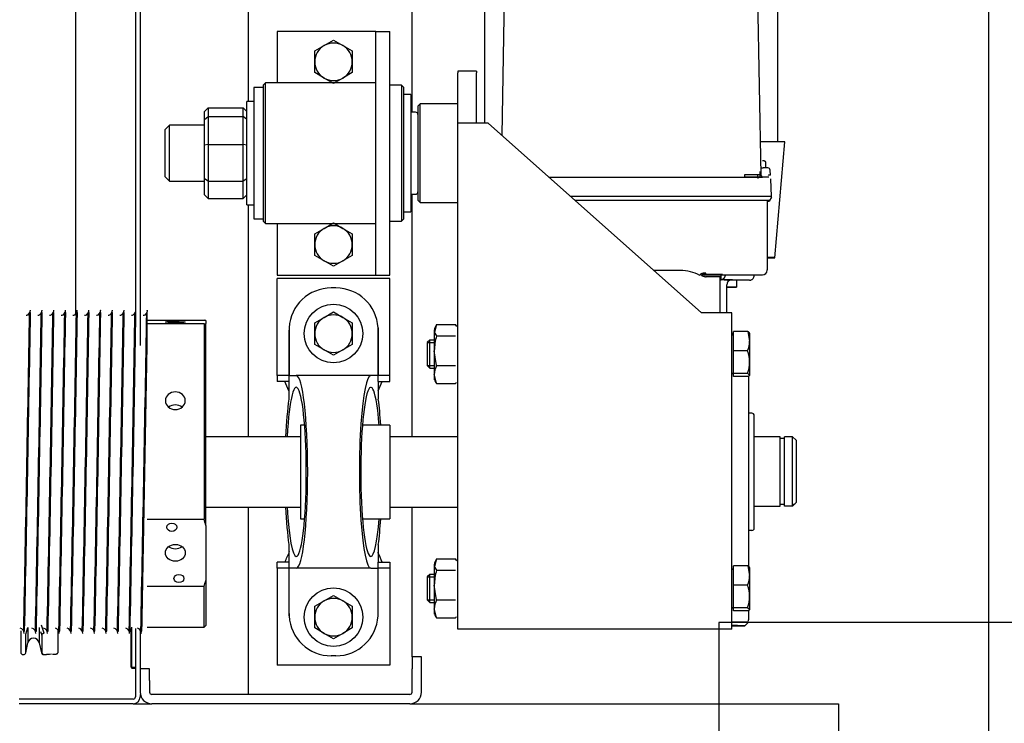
# Model space of a CAD drawing. Header units: centimetres. Extents: x 0 to 55409, y -2708 to 14680.
# Tile 146 of 215: x 51025 to 51067, y 4534 to 4564. Entities that reach past the tile are written whole.
import ezdxf

# ---------------------------------------------------------------- set-up
doc = ezdxf.new("R2010")
doc.units = ezdxf.units.CM
doc.header["$LTSCALE"] = 0.01
doc.linetypes.add('Ciągłe', pattern=[0])
doc.layers.add('A-konstrukcja', color=7, linetype='Continuous')
doc.layers.add('CKSCIANY_WIDOK', color=7, linetype='Ciągłe')
doc.layers.add('CKPOM_POWIERZ', color=1, linetype='Continuous', plot=False)

# ---------------------------------------------------------------- blocks, each defined once
blk = doc.blocks.new('A$7E8814B27261F1')
at = {"color": 7, "linetype": 'Continuous'}
for p, q in [((200, 301), (200, 349.66)), ((202, 301), (202, 349.66)), ((229.95, 349), (222, 349)), ((231.1, 349), (229.95, 349)), ((221, 348), (221, 347.81)), ((221.8, 346.83), (226.02, 345.95)), ((221.8, 346.83), (229.79, 346.83)), ((232.64, 345.95), (226.02, 345.95)), ((229.79, 346.83), (232.64, 345.95)), ((231.1, 347.69), (230.73, 347.81)), ((231, 347.71), (231, 347.3)), ((367, 344.8), (367, 345.21)), ((226.02, 341.05), (221.8, 340.17)), ((232.64, 341.05), (226.02, 341.05)), ((230.85, 340.49), (229.28, 340)), ((231, 342.71), (231, 342.3)), ((221, 339.19), (221, 338)), ((222.39, 340), (222.1, 340)), ((229.32, 340), (222.39, 340)), ((230.16, 339), (233.52, 340.07)), ((231, 337.71), (231, 337.3)), ((367, 339.8), (367, 340.21)), ((222.23, 333), (222.39, 333)), ((222.39, 333), (231.33, 333)), ((231, 332.71), (231, 332.3)), ((367, 334.8), (367, 335.22)), ((231, 327.72), (231, 327.3)), ((367, 329.8), (367, 330.22)), ((366.58, 325.5), (636.73, 325.5)), ((367, 324.8), (367, 325.22)), ((231, 322.72), (231, 322.3)), ((367, 319.8), (367, 320.22)), ((231, 317.72), (231, 317.3)), ((367, 314.8), (367, 315.22)), ((231, 312.72), (231, 312.3)), ((231, 307.72), (231, 307.31)), ((367, 309.8), (367, 310.22)), ((231, 302.72), (231, 302.31)), ((367, 304.8), (367, 305.22)), ((200, 301), (200, 293)), ((232.13, 300), (203, 300)), ((215.8, 302), (215.3, 301.5)), ((215.3, 301.5), (215.7, 301.5)), ((215.3, 301.5), (215.3, 300)), ((216.2, 302), (215.7, 301.5)), ((215.7, 301.5), (232.7, 301.5)), ((215.7, 301.5), (215.7, 300)), ((216.2, 302), (215.8, 302)), ((232.2, 302), (216.2, 302)), ((367, 299.81), (367, 300.22)), ((636.73, 300), (367, 300)), ((204, 298), (203, 298)), ((203, 298), (203, 297.58)), ((204, 298), (204, 297.9)), ((210, 298), (205, 298)), ((215, 298), (210, 298)), ((215, 294), (215, 298)), ((231.46, 298), (215, 298)), ((231, 297.72), (231, 297.31)), ((232.75, 295), (232.75, 285.82)), ((250.04, 270.75), (250.04, 295)), ((278.85, 295), (278.85, 270.75)), ((554, 298), (353, 298)), ((354.75, 295), (367, 295)), ((362.13, 270.75), (362.13, 295)), ((363.73, 295), (363.73, 270.75)), ((367, 295), (367, 295.22)), ((200, 183), (200, 293)), ((204, 183), (204, 293)), ((210, 294), (205, 294)), ((210, 294), (215, 294)), ((425, 287.5), (423, 285.5)), ((445, 287.5), (425, 287.5)), ((447, 285.5), (445, 287.5)), ((423, 285.5), (447, 285.5)), ((423, 285.5), (423, 270.5)), ((447, 270.5), (447, 285.5)), ((232.75, 280.15), (232.75, 270.75)), ((232.75, 270.75), (250.04, 270.75)), ((232.75, 270.75), (233.5, 270)), ((252.71, 270), (233.5, 270)), ((276.18, 270), (252.71, 270)), ((276.18, 270), (362.28, 270)), ((362.13, 270.75), (278.85, 270.75)), ((284, 270), (284, 229.6)), ((314, 229.6), (314, 270)), ((363.58, 270), (362.28, 270)), ((415.65, 269), (417.25, 270.5)), ((415.65, 269), (415.65, 254)), ((423.11, 269), (415.65, 269)), ((417.25, 270.5), (424.06, 270.5)), ((423.11, 269), (424.06, 270.5)), ((423.11, 269), (423.11, 254)), ((438.69, 269), (423.11, 269)), ((424.06, 270.5), (438.43, 270.5)), ((438.43, 270.5), (449.39, 270.5)), ((438.69, 269), (438.43, 270.5)), ((438.69, 269), (438.69, 254)), ((450.71, 269), (438.69, 269)), ((449.39, 270.5), (452.75, 270.5)), ((449.39, 270.5), (450.71, 269)), ((450.71, 269), (450.71, 254)), ((454.35, 269), (450.71, 269)), ((452.75, 270.5), (454.35, 269)), ((454.35, 269), (454.35, 254)), ((413, 252.5), (457, 252.5)), ((413, 252.5), (413, 249.5)), ((415.65, 254), (423.11, 254)), ((417.25, 252.5), (415.65, 254)), ((423.11, 254), (438.69, 254)), ((424.06, 252.5), (423.11, 254)), ((438.43, 252.5), (438.69, 254)), ((438.69, 254), (450.71, 254)), ((449.39, 252.5), (450.71, 254)), ((450.71, 254), (454.35, 254)), ((454.35, 254), (452.75, 252.5)), ((457, 249.5), (457, 252.5)), ((284, 252), (204, 252)), ((413, 252), (314, 252)), ((463, 249.5), (407, 249.5)), ((407, 249.5), (407, 245.5)), ((554, 252), (457, 252)), ((463, 245.5), (463, 249.5)), ((406, 245.5), (405, 244.5)), ((405, 244.5), (465, 244.5)), ((405, 244.5), (405, 197.5)), ((464, 245.5), (406, 245.5)), ((465, 244.5), (464, 245.5)), ((465, 197.5), (465, 244.5)), ((257.9, 239.5), (216.5, 239.5)), ((216.5, 191.5), (216.5, 239.5)), ((257.9, 234.5), (257.9, 239.5)), ((257.9, 239.5), (260.5, 239.5)), ((260.5, 234.5), (260.5, 239.5)), ((340.1, 239.5), (337.5, 239.5)), ((337.5, 234.5), (337.5, 239.5)), ((340.1, 239.5), (381.5, 239.5)), ((340.1, 234.5), (340.1, 239.5)), ((381.5, 191.5), (381.5, 239.5)), ((405, 239.5), (383, 239.5)), ((383, 239.5), (383, 201.5)), ((487, 239.5), (465, 239.5)), ((487, 201.5), (487, 239.5)), ((237.5, 234.47), (257.9, 234.47)), ((238.5, 234.5), (257.9, 234.5)), ((257.9, 234.5), (260.5, 234.5)), ((257.9, 231.4), (257.9, 234.47)), ((257.9, 199.6), (257.9, 231.4)), ((268.01, 234.6), (260.5, 234.6)), ((337.5, 234.6), (329.99, 234.6)), ((337.5, 234.5), (340.1, 234.5)), ((340.1, 234.5), (359.5, 234.5)), ((340.1, 234.47), (340.1, 231.4)), ((360.5, 234.47), (340.1, 234.47)), ((340.1, 199.6), (340.1, 231.4)), ((319, 229.6), (279, 229.6)), ((279, 229.6), (279, 227.84)), ((319, 227.84), (319, 229.6)), ((230.07, 219.5), (232.38, 223.5)), ((232.38, 223.5), (237, 223.5)), ((237, 223.5), (241.62, 223.5)), ((241.62, 223.5), (243.93, 219.5)), ((351.07, 219.5), (353.38, 223.5)), ((353.38, 223.5), (358, 223.5)), ((358, 223.5), (362.62, 223.5)), ((362.62, 223.5), (364.93, 219.5)), ((389.07, 219.5), (391.38, 223.5)), ((391.38, 223.5), (396, 223.5)), ((396, 223.5), (400.62, 223.5)), ((400.62, 223.5), (402.93, 219.5)), ((467.07, 219.5), (469.38, 223.5)), ((469.38, 223.5), (474, 223.5)), ((474, 223.5), (478.62, 223.5)), ((478.62, 223.5), (480.93, 219.5)), ((227.76, 215.5), (230.07, 219.5)), ((243.93, 219.5), (246.24, 215.5)), ((348.76, 215.5), (351.07, 219.5)), ((364.93, 219.5), (367.24, 215.5)), ((386.76, 215.5), (389.07, 219.5)), ((402.93, 219.5), (405.24, 215.5)), ((464.76, 215.5), (467.07, 219.5)), ((480.93, 219.5), (483.24, 215.5)), ((220.5, 214.5), (220.5, 216.5)), ((230.07, 211.5), (227.76, 215.5)), ((246.24, 215.5), (243.93, 211.5)), ((351.07, 211.5), (348.76, 215.5)), ((367.24, 215.5), (364.93, 211.5)), ((377.5, 214.5), (377.5, 216.5)), ((389.07, 211.5), (386.76, 215.5)), ((405.24, 215.5), (402.93, 211.5)), ((467.07, 211.5), (464.76, 215.5)), ((483.24, 215.5), (480.93, 211.5)), ((232.38, 207.5), (230.07, 211.5)), ((243.93, 211.5), (241.62, 207.5)), ((353.38, 207.5), (351.07, 211.5)), ((364.93, 211.5), (362.62, 207.5)), ((391.38, 207.5), (389.07, 211.5)), ((402.93, 211.5), (400.62, 207.5)), ((469.38, 207.5), (467.07, 211.5)), ((480.93, 211.5), (478.62, 207.5)), ((237, 207.5), (232.38, 207.5)), ((241.62, 207.5), (237, 207.5)), ((358, 207.5), (353.38, 207.5)), ((362.62, 207.5), (358, 207.5)), ((396, 207.5), (391.38, 207.5)), ((400.62, 207.5), (396, 207.5)), ((474, 207.5), (469.38, 207.5)), ((478.62, 207.5), (474, 207.5)), ((279, 203.16), (279, 191.5)), ((319, 191.5), (319, 203.16)), ((257.9, 199.6), (257.9, 196.53)), ((340.1, 196.53), (340.1, 199.6)), ((383, 201.5), (383, 197.5)), ((383, 197.5), (397.36, 197.5)), ((383, 197.5), (383, 191.5)), ((397.36, 197.5), (472.64, 197.5)), ((472.64, 197.5), (487, 197.5)), ((487, 197.5), (487, 201.5)), ((487, 197.5), (487, 191.5)), ((237.5, 196.53), (257.9, 196.53)), ((238.5, 196.5), (257.9, 196.5)), ((257.9, 191.5), (257.9, 196.5)), ((257.9, 196.5), (260.5, 196.5)), ((260.5, 196.5), (260.5, 191.5)), ((268.01, 196.4), (260.5, 196.4)), ((337.5, 196.4), (329.99, 196.4)), ((337.5, 196.5), (337.5, 191.5)), ((337.5, 196.5), (340.1, 196.5)), ((360.5, 196.53), (340.1, 196.53)), ((340.1, 191.5), (340.1, 196.5)), ((340.1, 196.5), (359.5, 196.5)), ((257.9, 191.5), (216.5, 191.5)), ((260.5, 191.5), (257.9, 191.5)), ((319, 191.5), (279, 191.5)), ((284, 191.5), (284, 162.5)), ((314, 162.5), (314, 191.5)), ((337.5, 191.5), (340.1, 191.5)), ((340.1, 191.5), (381.5, 191.5)), ((383, 191.5), (397.36, 191.5)), ((397.36, 191.5), (472.64, 191.5)), ((406, 191.5), (406, 186.5)), ((464, 186.5), (464, 191.5)), ((472.64, 191.5), (487, 191.5)), ((464, 186.5), (406, 186.5)), ((406, 186.5), (407, 185.5)), ((407, 185.5), (463, 185.5)), ((410, 185.5), (410, 182.5)), ((460, 182.5), (460, 185.5)), ((463, 185.5), (464, 186.5)), ((200, 183), (200, 0)), ((205, 182), (215, 182)), ((220, 182), (215, 182)), ((220, 178), (220, 182)), ((220, 182), (284, 182)), ((314, 182), (417.5, 182)), ((460, 182.5), (410, 182.5)), ((417.5, 182.5), (417.5, 180.5)), ((452.5, 180.5), (452.5, 182.5)), ((452.5, 182), (554, 182)), ((205, 178), (215, 178)), ((215, 178), (220, 178)), ((415, 179.5), (414, 178.5)), ((414, 178.5), (456, 178.5)), ((414, 178.5), (414, 162.5)), ((455, 179.5), (415, 179.5)), ((456, 178.5), (455, 179.5)), ((456, 162.5), (456, 178.5)), ((236.67, 171.52), (240.54, 172.5)), ((240.54, 172.5), (238.26, 172.5)), ((250.71, 172.5), (240.54, 172.5)), ((244.34, 175.5), (243.26, 174.43)), ((243.26, 174.43), (255.26, 174.43)), ((243.26, 174.43), (243.26, 172.5)), ((254.19, 175.5), (244.34, 175.5)), ((244.34, 175.5), (244.34, 172.5)), ((244.41, 171.52), (250.71, 172.5)), ((259.43, 172.5), (250.71, 172.5)), ((255.26, 174.43), (254.19, 175.5)), ((254.19, 175.5), (254.19, 172.5)), ((255.26, 172.5), (255.26, 174.43)), ((261.86, 171.52), (257.99, 172.5)), ((336.67, 171.52), (340.54, 172.5)), ((340.54, 172.5), (338.26, 172.5)), ((350.71, 172.5), (340.54, 172.5)), ((344.34, 175.5), (343.26, 174.43)), ((343.26, 174.43), (355.26, 174.43)), ((343.26, 174.43), (343.26, 172.5)), ((354.19, 175.5), (344.34, 175.5)), ((344.34, 175.5), (344.34, 172.5)), ((344.41, 171.52), (350.71, 172.5)), ((359.43, 172.5), (350.71, 172.5)), ((355.26, 174.43), (354.19, 175.5)), ((354.19, 175.5), (354.19, 172.5)), ((355.26, 172.5), (355.26, 174.43)), ((361.86, 171.52), (357.98, 172.5)), ((236.67, 171.52), (236.67, 163.48)), ((244.41, 171.52), (244.41, 163.48)), ((257.01, 171.52), (257.01, 163.48)), ((261.86, 171.52), (261.86, 163.48)), ((336.67, 171.52), (336.67, 163.48)), ((344.41, 171.52), (344.41, 163.48)), ((357.01, 171.52), (357.01, 163.48)), ((361.86, 171.52), (361.86, 163.48)), ((231.83, 162.5), (447.83, 162.5)), ((231.83, 154.5), (231.83, 162.5)), ((447.83, 162.5), (469.28, 162.5)), ((470, 162.5), (469.28, 162.5)), ((470, 154.5), (470, 162.5)), ((447.86, 154.5), (469.28, 154.5)), ((470, 154.5), (469.28, 154.5)), ((231.84, 58.5), (231.84, 149.5)), ((231.87, 58.5), (231.87, 149.5)), ((447.87, 149.5), (366.87, 58.5)), ((535.81, 151.05), (447.86, 151.05)), ((442.63, 143.61), (540.3, 141.91)), ((424.78, 123.57), (424.78, 32.5)), ((416.53, 32.5), (416.53, 114.3)), ((414.78, 32.3), (414.78, 112.33)), ((414.78, 32.5), (414.78, 112.33)), ((384.98, 67.5), (384.98, 78.85)), ((383.02, 57.5), (383.02, 32.5)), ((383.21, 56.72), (383.8, 56.72)), ((231.83, 45.5), (231.83, 53.5)), ((366.86, 50.5), (382.17, 50.5)), ((366.85, 47.76), (378.83, 47.76)), ((383.02, 50.28), (380.98, 50.28)), ((382.91, 48.31), (383.02, 48.31)), ((231.83, 45.5), (366.83, 45.5)), ((239.66, 38.8), (239.66, 44.9)), ((239.66, 44.9), (241.03, 44.9)), ((241.03, 45.35), (241.03, 45.24)), ((241.03, 38.8), (241.03, 44.9)), ((241.03, 44.9), (250.63, 44.9)), ((250.63, 38.8), (250.63, 44.9)), ((250.63, 44.9), (258.87, 44.9)), ((257.5, 45.24), (257.5, 45.35)), ((258.87, 38.8), (258.87, 44.9)), ((339.66, 38.8), (339.66, 44.9)), ((339.66, 44.9), (341.02, 44.9)), ((341.02, 38.8), (341.02, 44.9)), ((341.02, 44.9), (350.63, 44.9)), ((341.03, 45.35), (341.03, 45.24)), ((350.63, 38.8), (350.63, 44.9)), ((350.63, 44.9), (358.87, 44.9)), ((357.5, 45.24), (357.5, 45.35)), ((358, 44.9), (358, 45.5)), ((358.87, 38.8), (358.87, 44.9)), ((380.81, 43.61), (377.78, 43.61)), ((380.8, 38.14), (380.81, 46.05)), ((233.31, 40), (234.52, 38.79)), ((235.23, 38.5), (235.54, 38.5)), ((235.54, 38.5), (235.84, 38.5)), ((236.2, 38.5), (235.84, 38.5)), ((239.88, 38.5), (236.2, 38.5)), ((241.03, 38.8), (240.34, 38)), ((245.83, 38), (240.34, 38)), ((254.75, 38), (245.83, 38)), ((258.87, 38.8), (254.75, 38)), ((258.26, 38), (254.75, 38)), ((339.9, 38.5), (258.63, 38.5)), ((274, 37), (274, 38.5)), ((324, 37), (324, 38.5)), ((341.02, 38.8), (340.34, 38)), ((345.83, 38), (340.34, 38)), ((354.75, 38), (345.83, 38)), ((358.87, 38.8), (354.75, 38)), ((358.26, 38), (354.75, 38)), ((425.75, 40.09), (424.77, 40.09)), ((275, 36), (323, 36)), ((284.37, 36), (284.37, 25)), ((314, 25), (314, 36)), ((382.81, 36), (383.02, 36)), ((425.97, 34.54), (424.2, 34.51)), ((425.73, 33.09), (540.3, 35.09)), ((385.02, 30.5), (385.21, 30.5)), ((405.86, 30.5), (385.21, 30.5)), ((414.78, 30.5), (405.86, 30.5)), ((414.52, 30.16), (414.77, 30.16)), ((414.52, 29.6), (414.77, 29.6)), ((416.27, 28.59), (414.52, 29.6)), ((424.78, 33.5), (427.18, 33.5)), ((424.78, 32.75), (424.95, 32.75)), ((428.04, 33), (428.68, 33)), ((428.69, 30.18), (428.69, 32.13)), ((428.69, 31), (430.98, 31)), ((390.41, 27.27), (439.81, 22.95)), ((416.27, 28.59), (416.52, 28.59)), ((416.52, 28.59), (424.01, 28.98)), ((425.64, 29.07), (427.75, 29.18)), ((439.87, 25.95), (535.81, 25.95)), ((284.37, 25), (314, 25)), ((284.37, 23.15), (314, 23.15)), ((284.37, 19.65), (284.37, 23.15)), ((285.1, 23.15), (285.1, 25)), ((313.3, 23.15), (313.3, 25)), ((314, 19.65), (314, 23.15)), ((284.37, 19.65), (314, 19.65)), ((312.5, 18.15), (285.93, 18.15)), ((312.5, 18.15), (314, 19.65)), ((200, 0), (0, 0))]:
    blk.add_line(p, q, dxfattribs=at)
for centre in [(237, 215.5), (358, 215.5)]:
    blk.add_circle(centre, 12.5, dxfattribs=at)
for centre, radius, start, end in [((222, 348), 1, 90, 180), ((230.05, 349.89), 2.39, 270.2737, 342.8551), ((222, 347.81), 1, 180, 258.1351), ((1137.01, 45964.08), 45625.37, 268.862172, 269.032894), ((1007.37, 38871.97), 38532.49, 268.845502, 269.04765), ((-408.75, 38871.45), 38534.46, 271.153415, 271.153525), ((230.05, 344.9), 2.39, 270.2737, 342.8551), ((1137.01, 45959.08), 45625.37, 268.862172, 269.032894), ((1007.37, 38866.97), 38532.49, 268.845502, 269.04765), ((222, 339.19), 1, 101.8649, 180), ((222.04, 337.99), 0.989, 191.7764, 192.1046), ((222.09, 339), 1, 101.5766, 179.9837), ((222.1, 338.98), 1.02, 89.8687, 101.4351), ((230.05, 339.9), 2.39, 270.2737, 342.8551), ((1137.01, 45954.09), 45625.37, 268.862172, 269.032894), ((1007.37, 38861.97), 38532.49, 268.845502, 269.04765), ((-408.75, 38866.45), 38534.46, 271.153415, 271.153525), ((230.05, 334.9), 2.39, 270.2737, 342.8551), ((1137.01, 45949.09), 45625.37, 268.862172, 269.032894), ((1007.37, 38856.97), 38532.49, 268.845502, 269.04765), ((-408.75, 38861.45), 38534.46, 271.153415, 271.153525), ((230.05, 329.9), 2.39, 270.2737, 342.8551), ((1137.01, 45944.09), 45625.37, 268.862172, 269.032894), ((-408.75, 38856.45), 38534.46, 271.153415, 271.153525), ((230.05, 324.9), 2.39, 270.2737, 342.8551), ((1007.37, 38851.97), 38532.49, 268.845502, 269.04765), ((-408.75, 38851.45), 38534.46, 271.153415, 271.153525), ((1137.01, 45939.09), 45625.37, 268.862172, 269.032894), ((1007.37, 38846.97), 38532.49, 268.845502, 269.04765), ((-408.75, 38846.45), 38534.46, 271.153415, 271.153525), ((230.05, 319.9), 2.39, 270.2737, 342.8551), ((1137.01, 45934.09), 45625.37, 268.862172, 269.032894), ((1007.37, 38841.97), 38532.49, 268.845502, 269.04765), ((230.05, 314.9), 2.39, 270.2737, 342.8551), ((1137.01, 45929.09), 45625.37, 268.862172, 269.032894), ((1007.37, 38836.97), 38532.49, 268.845502, 269.04765), ((-408.75, 38841.45), 38534.46, 271.153415, 271.153525), ((230.05, 309.9), 2.39, 270.2737, 342.8551), ((1137.01, 45924.09), 45625.37, 268.862172, 269.032894), ((1007.37, 38831.97), 38532.49, 268.845502, 269.04765), ((-408.75, 38836.46), 38534.46, 271.153415, 271.153525), ((230.05, 304.9), 2.39, 270.2737, 342.8551), ((1137.01, 45919.09), 45625.37, 268.862172, 269.032894), ((-408.75, 38831.46), 38534.46, 271.153415, 271.153525), ((203, 301), 3, 180, 270), ((203, 301), 1, 180, 270), ((230.05, 299.9), 2.39, 270.2737, 342.8551), ((1007.37, 38826.98), 38532.49, 268.845502, 269.04765), ((-408.75, 38826.46), 38534.46, 271.153415, 271.153525), ((205, 293), 5, 90, 180), ((1137.01, 45914.09), 45625.37, 268.862172, 269.032894), ((1010.73, 38789.12), 38499.71, 268.839519, 269.023723), ((205, 293), 1, 90, 180), ((266.29, 323.65), 55.34, 252.9152, 255.7947), ((262.59, 323.65), 55.34, 284.2053, 287.0848), ((382.47, 274.39), 20.67, 190.1555, 192.2754), ((343.39, 274.39), 20.67, 347.7246, 349.8445), ((238.5, 216.5), 18, 93.1972, 180), ((238.5, 216.5), 18, 90, 93.1972), ((359.5, 216.5), 18, 86.8028, 90), ((359.5, 216.5), 18, 0, 86.8028), ((237, 215.5), 8, 90, 150), ((237, 215.5), 8, 30, 90), ((358, 215.5), 8, 90, 150), ((358, 215.5), 8, 30, 90), ((396, 215.5), 8, 90, 150), ((396, 215.5), 8, 30, 90), ((474, 215.5), 8, 90, 150), ((474, 215.5), 8, 30, 90), ((237, 215.5), 8, 150, 210), ((237, 215.5), 8, 330, 30), ((358, 215.5), 8, 150, 210), ((358, 215.5), 8, 330, 30), ((396, 215.5), 8, 150, 210), ((396, 215.5), 8, 330, 30), ((474, 215.5), 8, 150, 210), ((474, 215.5), 8, 330, 30), ((238.5, 214.5), 18, 180, 266.8028), ((359.5, 214.5), 18, 273.1972, 0), ((237, 215.5), 8, 210, 270), ((237, 215.5), 8, 270, 330), ((358, 215.5), 8, 210, 270), ((358, 215.5), 8, 270, 330), ((396, 215.5), 8, 210, 270), ((396, 215.5), 8, 270, 330), ((474, 215.5), 8, 210, 270), ((474, 215.5), 8, 270, 330), ((238.5, 214.5), 18, 266.8028, 270), ((359.5, 214.5), 18, 270, 273.1972), ((205, 183), 5, 180, 270), ((205, 183), 1, 180, 270), ((418.5, 180.5), 1, 180, 270), ((451.5, 180.5), 1, 270, 0), ((239.29, 168.54), 3.97, 92.8104, 131.2988), ((240.36, 163.68), 8.82, 62.6761, 88.8392), ((250.5, 150.52), 21.98, 72.7955, 89.4651), ((259.63, 168.54), 3.97, 92.8104, 131.2988), ((259.19, 168.43), 4.08, 49.2344, 86.6564), ((339.29, 168.54), 3.97, 92.8104, 131.2988), ((340.36, 163.68), 8.82, 62.6761, 88.8392), ((350.5, 150.52), 21.98, 72.7955, 89.4651), ((359.63, 168.54), 3.97, 92.8104, 131.2988), ((359.19, 168.43), 4.08, 49.2344, 86.6564), ((239.29, 166.46), 3.97, 228.7012, 240.7172), ((259.19, 166.57), 4.08, 296.6514, 310.7656), ((339.29, 166.46), 3.97, 228.7012, 240.7172), ((359.19, 166.57), 4.08, 296.6514, 310.7656), ((368.02, 67.5), 16.96, 330.7699, 359.996), ((381.95, 50.64), 1.03, 187.7215, 200.36), ((378.83, 45.76), 2, 1.9722, 90.0039), ((240.69, 45.24), 0.338, 270, 0), ((241.18, 45.35), 0.15, 90, 180), ((257.35, 45.35), 0.15, 0, 90), ((257.84, 45.24), 0.338, 180, 270), ((340.69, 45.24), 0.338, 270, 0), ((341.18, 45.35), 0.15, 90, 180), ((357.35, 45.35), 0.15, 0, 90), ((357.84, 45.24), 0.338, 180, 270), ((235.23, 39.5), 1, 224.4145, 247.3115), ((246.03, 53.94), 15.94, 251.7117, 269.2837), ((245.63, 53.95), 15.95, 270.7228, 288.2819), ((254.9, 49.74), 11.74, 248.6655, 269.2516), ((346.03, 53.94), 15.94, 251.7117, 269.2837), ((345.63, 53.95), 15.95, 270.7228, 288.2819), ((354.9, 49.74), 11.74, 248.6655, 269.2516), ((-256.77, 38.09), 681.55, 359.54016, 0.16806), ((275, 37), 1, 180, 270), ((323, 37), 1, 270, 0), ((385.02, 32.5), 2, 180, 270), ((425.7, 32.09), 1, 91, 156.943), ((427.69, 30.18), 1, 272.9999, 0), ((1315.76, 31.99), 887.06, 179.93611, 179.99137), ((616.22, 363.51), 477.87, 226.0178, 226.2774)]:
    blk.add_arc(centre, radius, start, end, dxfattribs=at)
for centre, major_axis, ratio, start_param, end_param in [((225.5, 343.5), (0, 2.5), 0.999939, 3.348675, 6.076103), ((221.04, 317), (0, -21), 0.011029, 2.690566, 3.05403), ((299, 231.4), (-36.1, 0), 0.118535, 0, 4.283883), ((299, 231.4), (-36.1, 0), 0.118535, 5.140895, 6.283185), ((299, 231.4), (41.1, 0), 0.118535, 1.94439, 2.424847), ((299, 231.4), (41.1, 0), 0.118535, 0.716745, 1.197203), ((299, 231.4), (41.1, 0), 0.118535, 3.141593, 6.283185), ((299, 199.6), (41.1, 0), 0.118535, 0, 3.141593), ((299, 199.6), (-36.1, 0), 0.118535, 2.157978, 6.283185), ((299, 199.6), (-36.1, 0), 0.118535, 0, 0.983615), ((299, 199.6), (41.1, 0), 0.118535, 3.858338, 4.204175), ((299, 199.6), (41.1, 0), 0.118535, 5.220603, 5.56644), ((231.83, 149.5), (0, 13), 0.002945, 4.712389, 6.283185), ((447.83, 149.5), (0, -13), 0.002945, 1.570796, 3.141593), ((231.83, 149.5), (0, 5), 0.002945, 4.712389, 6.283185), ((231.83, 58.5), (0, 13), 0.002945, 3.141593, 4.712389), ((231.83, 58.5), (0, 5), 0.002945, 3.141593, 4.712389), ((366.83, 58.5), (0, -13), 0.002945, 0, 1.570796), ((382.17, 67.5), (0, 17), 0.002935, 3.141593, 4.006402), ((383.17, 67.5), (0, 18), 0.002935, 2.159827, 4.070238), ((380.81, 88.5), (0, 50.5), 0.002935, 3.151418, 3.864574), ((377.78, 48.61), (0, 5), 0.002935, 1.74132, 3.141593), ((377.78, 48.61), (0, -5), 0.002935, 0, 1.400273), ((380.83, 48.76), (0, -3), 0.002935, 0.338665, 1.570796), ((233.32, 88.5), (0, -48.5), 0.002935, -0.480859, 0.480859), ((234.82, 88.5), (0, -50), 0.002935, 0.200335, 0.535527), ((234.82, 88.5), (0, -50), 0.002935, 0.109067, 0.200335), ((390.41, 88.5), (0, 61.23), 0.002935, 2.815456, 3.467729), ((414.52, 32.5), (0, 2.9), 0.002935, 2.331809, 3.141593), ((414.52, 32.3), (0, 2.14), 0.002935, 2.570411, 3.141593), ((414.77, 32.5), (0, -2.9), 0.002935, 0, 1.570796), ((414.77, 32.3), (0, -2.14), 0.002935, 0, 1.570796), ((416.52, 32.5), (0, -3.91), 0.002935, 0, 1.570796), ((424.77, 32.5), (0, 2.72), 0.002935, 3.141593, 4.712389), ((425.68, 35), (0, -2.25), 0.002935, 5.442117, 5.753919), ((428.68, 35), (0, -2.1), 0.002935, 5.973341, 6.283185), ((439.81, 88.5), (0, 65.55), 0.002935, 3.141336, 3.712361)]:
    blk.add_ellipse(centre, major_axis=major_axis, ratio=ratio, start_param=start_param, end_param=end_param, dxfattribs=at)
for centre, major_axis, ratio in [((264.44, 283), (0, 4.25), 0.841709), ((275.39, 284.5), (0, 2.1), 0.841709), ((362.93, 283), (0, 4.25), 0.04674), ((363.54, 284.5), (0, -2.1), 0.04674), ((253.5, 281.5), (0, 2.1), 0.841709), ((362.32, 281.5), (0, -2.1), 0.04674)]:
    blk.add_ellipse(centre, major_axis=major_axis, ratio=ratio, dxfattribs=at)
for points, knots in [([(367.94, 345.01), (367.94, 345.01), (367.94, 345.01), (367.94, 345.01), (367.8, 345.01), (367.67, 345.03), (367.39, 345.07), (366.84, 345.25), (366.22, 345.7), (365.77, 346.26), (365.69, 346.6), (365.67, 346.69)], [0.1861249, 0.1861249, 0.1861249, 0.1861249, 0.2261769, 0.4214762, 0.4724045, 0.5083702, 0.5480959, 0.6471273, 0.8033109, 0.9563027, 1, 1, 1, 1]), ([(367.94, 340.01), (367.94, 340.01), (367.94, 340.01), (367.94, 340.01), (367.8, 340.01), (367.67, 340.03), (367.39, 340.07), (366.84, 340.25), (366.22, 340.7), (365.77, 341.26), (365.69, 341.6), (365.67, 341.69)], [0.1861249, 0.1861249, 0.1861249, 0.1861249, 0.2261769, 0.4214762, 0.4724045, 0.5083702, 0.5480959, 0.6471273, 0.8033109, 0.9563027, 1, 1, 1, 1]), ([(229.32, 340), (229.42, 340), (229.52, 339.97), (229.72, 339.87), (229.81, 339.8), (229.97, 339.61), (230.03, 339.5), (230.13, 339.26), (230.16, 339.13), (230.16, 339)], [0, 0, 0, 0, 0.25, 0.25, 0.5, 0.5, 0.75, 0.75, 1, 1, 1, 1]), ([(367.94, 335.01), (367.94, 335.01), (367.94, 335.01), (367.94, 335.01), (367.8, 335.02), (367.67, 335.03), (367.39, 335.07), (366.84, 335.25), (366.22, 335.7), (365.77, 336.26), (365.69, 336.6), (365.67, 336.69)], [0.1861249, 0.1861249, 0.1861249, 0.1861249, 0.2261769, 0.4214762, 0.4724045, 0.5083702, 0.5480959, 0.6471273, 0.8033109, 0.9563027, 1, 1, 1, 1]), ([(221.15, 335.45), (221.16, 335.07), (221.18, 334.48), (221.2, 334.1), (221.23, 333.91), (221.25, 333.75), (221.34, 333.53), (221.49, 333.31), (221.73, 333.11), (222.01, 333.01), (222.17, 333), (222.23, 333)], [0, 0, 0, 0, 0.32492, 0.610136, 0.753681, 0.828549, 0.859888, 0.89367, 0.934715, 0.979704, 1, 1, 1, 1]), ([(367.94, 330.01), (367.94, 330.01), (367.94, 330.01), (367.94, 330.01), (367.8, 330.02), (367.67, 330.03), (367.39, 330.08), (366.84, 330.25), (366.22, 330.7), (365.77, 331.26), (365.69, 331.6), (365.67, 331.69)], [0.1861249, 0.1861249, 0.1861249, 0.1861249, 0.2261769, 0.4214762, 0.4724045, 0.5083702, 0.5480959, 0.6471273, 0.8033109, 0.9563027, 1, 1, 1, 1]), ([(367.94, 325.01), (367.94, 325.01), (367.94, 325.01), (367.94, 325.01), (367.8, 325.02), (367.67, 325.03), (367.39, 325.08), (366.84, 325.25), (366.22, 325.7), (365.77, 326.26), (365.69, 326.61), (365.67, 326.69)], [0.1861249, 0.1861249, 0.1861249, 0.1861249, 0.2261769, 0.4214762, 0.4724045, 0.5083702, 0.5480959, 0.6471273, 0.8033109, 0.9563027, 1, 1, 1, 1]), ([(367.94, 320.01), (367.94, 320.01), (367.94, 320.01), (367.94, 320.01), (367.8, 320.02), (367.67, 320.03), (367.39, 320.08), (366.84, 320.25), (366.22, 320.7), (365.77, 321.26), (365.69, 321.61), (365.67, 321.7)], [0.1861249, 0.1861249, 0.1861249, 0.1861249, 0.2261769, 0.4214762, 0.4724045, 0.5083702, 0.5480959, 0.6471273, 0.8033109, 0.9563027, 1, 1, 1, 1]), ([(367.94, 315.01), (367.94, 315.01), (367.94, 315.01), (367.94, 315.01), (367.8, 315.02), (367.67, 315.03), (367.39, 315.08), (366.84, 315.25), (366.22, 315.7), (365.77, 316.26), (365.69, 316.61), (365.67, 316.7)], [0.1861249, 0.1861249, 0.1861249, 0.1861249, 0.2261769, 0.4214762, 0.4724045, 0.5083702, 0.5480959, 0.6471273, 0.8033109, 0.9563027, 1, 1, 1, 1]), ([(367.94, 310.01), (367.94, 310.01), (367.94, 310.01), (367.94, 310.01), (367.8, 310.02), (367.67, 310.03), (367.39, 310.08), (366.84, 310.25), (366.22, 310.7), (365.77, 311.26), (365.69, 311.61), (365.67, 311.7)], [0.1861249, 0.1861249, 0.1861249, 0.1861249, 0.2261769, 0.4214762, 0.4724045, 0.5083702, 0.5480959, 0.6471273, 0.8033109, 0.9563027, 1, 1, 1, 1]), ([(367.94, 305.01), (367.94, 305.01), (367.94, 305.01), (367.94, 305.01), (367.8, 305.02), (367.67, 305.03), (367.39, 305.08), (366.84, 305.25), (366.22, 305.7), (365.77, 306.26), (365.69, 306.61), (365.67, 306.7)], [0.1861249, 0.1861249, 0.1861249, 0.1861249, 0.2261769, 0.4214762, 0.4724045, 0.5083702, 0.5480959, 0.6471273, 0.8033109, 0.9563027, 1, 1, 1, 1]), ([(367.94, 300.02), (367.94, 300.02), (367.94, 300.02), (367.94, 300.01), (367.8, 300.02), (367.67, 300.03), (367.39, 300.08), (366.84, 300.25), (366.22, 300.7), (365.77, 301.27), (365.69, 301.61), (365.67, 301.7)], [0.1861249, 0.1861249, 0.1861249, 0.1861249, 0.2261769, 0.4214762, 0.4724045, 0.5083702, 0.5480959, 0.6471273, 0.8033109, 0.9563027, 1, 1, 1, 1]), ([(367.92, 295.02), (367.94, 295.02), (367.95, 295.02), (367.94, 295.01), (367.8, 295.02), (367.67, 295.04), (367.39, 295.08), (366.84, 295.25), (366.22, 295.7), (365.77, 296.27), (365.69, 296.61), (365.67, 296.7)], [0, 0, 0, 0, 0.226177, 0.421476, 0.472405, 0.50837, 0.548096, 0.647127, 0.803311, 0.956303, 1, 1, 1, 1]), ([(267.08, 285.82), (266.53, 285.04), (266.22, 284.02), (266.22, 281.99), (266.52, 280.98), (267.06, 280.21)], [0.384709, 0.384709, 0.384709, 0.384709, 0.5, 0.5, 0.6138838, 0.6138838, 0.6138838, 0.6138838]), ([(333.12, 283), (333.12, 281.88), (332.73, 280.78), (331.37, 279.21), (330.39, 278.75), (328.42, 278.75), (327.43, 279.2), (325.99, 280.79), (325.57, 281.89), (325.57, 284.11), (325.99, 285.22), (327.42, 286.79), (328.41, 287.25), (330.4, 287.25), (331.36, 286.79), (332.72, 285.22), (333.12, 284.12), (333.12, 283)], [0, 0, 0, 0, 0.125, 0.125, 0.25, 0.25, 0.375, 0.375, 0.5, 0.5, 0.625, 0.625, 0.75, 0.75, 0.875, 0.875, 1, 1, 1, 1]), ([(383.8, 56.72), (383.8, 56.82), (383.8, 57), (383.78, 57.26), (383.76, 57.5), (383.73, 57.72), (383.7, 57.92), (383.66, 58.09), (383.62, 58.25), (383.58, 58.38), (383.54, 58.5), (383.5, 58.6), (383.45, 58.69), (383.41, 58.77), (383.37, 58.84), (383.33, 58.9), (383.29, 58.95), (383.25, 58.99), (383.21, 59.03), (383.18, 59.06), (383.15, 59.08), (383.12, 59.11), (383.09, 59.13), (383.05, 59.14), (383.02, 59.16), (382.99, 59.18), (382.95, 59.19), (382.91, 59.2), (382.86, 59.21), (382.83, 59.22), (382.82, 59.22)], [0, 0, 0, 0, 0.091931, 0.17614, 0.253173, 0.323557, 0.387616, 0.445549, 0.497613, 0.544312, 0.586342, 0.624475, 0.659408, 0.691351, 0.720228, 0.746085, 0.769256, 0.790193, 0.809381, 0.827197, 0.84392, 0.859852, 0.875333, 0.890726, 0.906399, 0.922692, 0.939893, 0.958262, 0.97814, 1, 1, 1, 1]), ([(383.21, 56.72), (383.21, 56.79), (383.21, 56.93), (383.21, 57.13), (383.2, 57.32), (383.19, 57.48), (383.18, 57.63), (383.17, 57.76), (383.15, 57.88), (383.14, 57.98), (383.13, 58.06), (383.11, 58.13), (383.1, 58.2), (383.08, 58.25), (383.07, 58.3), (383.05, 58.33), (383.04, 58.36), (383.03, 58.39), (383.02, 58.41), (383.01, 58.42), (383, 58.43), (382.98, 58.44), (382.97, 58.45), (382.96, 58.46), (382.95, 58.46), (382.94, 58.46), (382.93, 58.46), (382.91, 58.46), (382.9, 58.45), (382.88, 58.44), (382.86, 58.42), (382.84, 58.4), (382.82, 58.37), (382.8, 58.33), (382.77, 58.29), (382.74, 58.23), (382.71, 58.16), (382.68, 58.08), (382.64, 57.98), (382.6, 57.87), (382.56, 57.74), (382.51, 57.59), (382.46, 57.41), (382.4, 57.22), (382.34, 56.99), (382.28, 56.74), (382.23, 56.56), (382.21, 56.47)], [0, 0, 0, 0, 0.050231, 0.09572, 0.136715, 0.173461, 0.206115, 0.234796, 0.259689, 0.281128, 0.299544, 0.31539, 0.329061, 0.340748, 0.35057, 0.358726, 0.365512, 0.371225, 0.376137, 0.380451, 0.384327, 0.387911, 0.391345, 0.394766, 0.398311, 0.40212, 0.406333, 0.411106, 0.41664, 0.423208, 0.431122, 0.440701, 0.452152, 0.465568, 0.481052, 0.498972, 0.519802, 0.544027, 0.572096, 0.604568, 0.642199, 0.685303, 0.73377, 0.788384, 0.850295, 0.920548, 1, 1, 1, 1]), ([(380.98, 50.28), (380.99, 50.22), (381.02, 50.1), (381.06, 49.93), (381.12, 49.76), (381.19, 49.6), (381.26, 49.46), (381.33, 49.32), (381.42, 49.19), (381.5, 49.07), (381.59, 48.96), (381.69, 48.86), (381.78, 48.77), (381.88, 48.68), (381.98, 48.61), (382.08, 48.55), (382.18, 48.49), (382.29, 48.44), (382.39, 48.4), (382.49, 48.37), (382.6, 48.34), (382.7, 48.32), (382.81, 48.31), (382.88, 48.31), (382.91, 48.31)], [0, 0, 0, 0, 0.061882, 0.122107, 0.180546, 0.237115, 0.291884, 0.344932, 0.396157, 0.445527, 0.493113, 0.539022, 0.583296, 0.626078, 0.667448, 0.707597, 0.746599, 0.784646, 0.821836, 0.8583, 0.894228, 0.929719, 0.964966, 1, 1, 1, 1]), ([(240.34, 38), (240.28, 38), (240.23, 38.02), (240.11, 38.09), (240.05, 38.15), (239.88, 38.36), (239.77, 38.56), (239.66, 38.8)], [0, 0, 0, 0, 0.25, 0.25, 0.5, 0.5, 1, 1, 1, 1]), ([(258.19, 38), (258.24, 38), (258.3, 38.02), (258.42, 38.09), (258.47, 38.15), (258.65, 38.36), (258.76, 38.56), (258.87, 38.8)], [0, 0, 0, 0, 0.25, 0.25, 0.5, 0.5, 1, 1, 1, 1]), ([(340.34, 38), (340.28, 38), (340.23, 38.02), (340.11, 38.09), (340.05, 38.15), (339.88, 38.36), (339.77, 38.56), (339.66, 38.8)], [0, 0, 0, 0, 0.25, 0.25, 0.5, 0.5, 1, 1, 1, 1]), ([(358.19, 38), (358.24, 38), (358.3, 38.02), (358.42, 38.09), (358.47, 38.15), (358.64, 38.36), (358.76, 38.56), (358.87, 38.8)], [0, 0, 0, 0, 0.25, 0.25, 0.5, 0.5, 1, 1, 1, 1]), ([(380.81, 38.07), (380.8, 38.03), (380.8, 37.95), (380.83, 37.7), (380.87, 37.52), (380.95, 37.24), (381.15, 36.85), (381.54, 36.42), (382.1, 36.1), (382.62, 35.96), (382.88, 36.01), (382.92, 36.02)], [0, 0, 0, 0, 0.411153, 0.487202, 0.537484, 0.586841, 0.664042, 0.756476, 0.865267, 0.98286, 1, 1, 1, 1]), ([(425.73, 33.09), (425.73, 33.09), (425.73, 33.19), (425.74, 33.67), (425.74, 34.55), (425.74, 35.73), (425.75, 37.16), (425.75, 38.65), (425.75, 39.65), (425.75, 40.09)], [0, 0, 0, 0, 0.124029, 0.275019, 0.42586, 0.576663, 0.727505, 0.878494, 1, 1, 1, 1]), ([(425.64, 29.07), (425.64, 29.07), (425.64, 29.07), (425.65, 29.11), (425.65, 29.26), (425.67, 29.49), (425.68, 29.77), (425.69, 29.98), (425.7, 30.08)], [0, 0, 0, 0, 0.010015, 0.209527, 0.40884, 0.60841, 0.807949, 1, 1, 1, 1]), ([(430.98, 31), (431.04, 31.01), (431.14, 31.02), (431.31, 31.11), (431.46, 31.25), (431.62, 31.49), (431.74, 31.85), (431.78, 32.23), (431.78, 32.41), (431.77, 32.51)], [0, 0, 0, 0, 0.073224, 0.155017, 0.246981, 0.347854, 0.563013, 0.79486, 1, 1, 1, 1])]:
    blk.add_open_spline(points, degree=3, knots=knots, dxfattribs=at)
for points in [[(367, 345.22), (367, 345.22), (366.98, 345.22), (366.93, 345.22)], [(367, 340.22), (367, 340.22), (366.98, 340.22), (366.93, 340.22)], [(367, 335.22), (367, 335.22), (366.98, 335.22), (366.93, 335.22)], [(367, 330.22), (367, 330.22), (366.98, 330.22), (366.93, 330.22)], [(367, 325.22), (367, 325.22), (366.98, 325.22), (366.93, 325.22)], [(367, 320.22), (367, 320.22), (366.98, 320.22), (366.93, 320.22)], [(367, 315.22), (367, 315.22), (366.98, 315.22), (366.93, 315.22)], [(367, 310.22), (367, 310.22), (366.98, 310.22), (366.93, 310.22)], [(367, 305.22), (367, 305.22), (366.98, 305.22), (366.93, 305.22)], [(367, 300.22), (367, 300.22), (366.98, 300.22), (366.93, 300.22)], [(367, 295.22), (367, 295.22), (366.97, 295.23), (366.93, 295.23)], [(232.75, 285.86), (232.75, 285.09), (232.76, 284.06), (232.76, 283)], [(327.6, 283), (327.6, 284.05), (327.25, 285.09), (326.65, 285.86)], [(232.76, 283), (232.76, 281.94), (232.75, 280.89), (232.75, 280.12)], [(326.64, 280.12), (327.25, 280.89), (327.6, 281.94), (327.6, 283)], [(260.5, 236.27), (261.99, 235.6), (263.49, 234.92), (264.98, 234.26)], [(333.59, 234.51), (334.89, 235.09), (336.2, 235.68), (337.5, 236.27)], [(260.5, 194.73), (261.85, 195.34), (263.21, 195.95), (264.56, 196.55)], [(333.59, 196.49), (334.89, 195.91), (336.2, 195.32), (337.5, 194.73)]]:
    blk.add_open_spline(points, degree=3, dxfattribs=at)

msp = doc.modelspace()

# ---------------------------------------------------------------- linework, layer by layer
at = {"layer": 'CKPOM_POWIERZ'}
msp.add_lwpolyline([(49578.82, 5764.604), (51066.82, 5764.604), (51066.82, 4526.604), (49578.82, 4526.604)], close=True, dxfattribs=at)
at = {"layer": 'CKSCIANY_WIDOK'}
msp.add_lwpolyline([(51055.32, 4503.104), (51090.32, 4503.104), (51090.32, 4538.104), (51055.32, 4538.104)], close=True, dxfattribs=at)

# ---------------------------------------------------------------- block references
at = {"layer": 'A-konstrukcja', "xscale": 0.1, "yscale": 0.1, "zscale": 0.1, "rotation": 89.99999999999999}
msp.add_blockref('A$7E8814B27261F1', (51060.429, 4514.625), dxfattribs=at)

doc.saveas('drawing.dxf')
